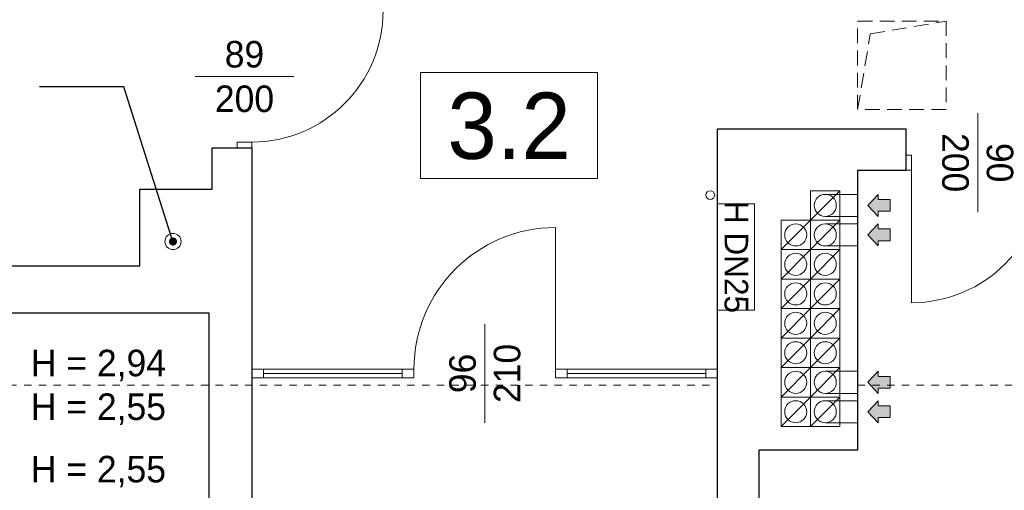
# Model space of a CAD drawing. Extents: x -251948 to -68259, y 37284 to 119967.
# Tile 29 of 41: x -101314 to -94634, y 52251 to 55444. Entities that reach past the tile are written whole.
import ezdxf

# ---------------------------------------------------------------- set-up
doc = ezdxf.new("R2010")
doc.units = 0
doc.header["$MEASUREMENT"] = 0
doc.linetypes.add('Hidden Line', pattern=[100, 50, -50])
doc.linetypes.add('Krawędzie ukryte', pattern=[150, 100, -50])
for name, color, linetype, lineweight in [('Arch opisy_Nr_Pióra__1', 7, 'Continuous', 25), ('Arch opisy_Nr_Pióra__21', 7, 'Continuous', 13), ('INWENT DACH_Nr_Pióra__21', 7, 'Continuous', 13), ('Inwent kominy_Nr_Pióra__21', 7, 'Continuous', 13), ('INWENT OPISY_Nr_Pióra__20', 1, 'Continuous', 20), ('INWENT OPISY_Nr_Pióra__21', 7, 'Continuous', 13), ('INWENT wyposarzenie_Nr_Pióra__21', 7, 'Continuous', 13), ('INWENT. DRZWI_Nr_Pióra__21', 7, 'Continuous', 13), ('INWENT. OKNA_Nr_Pióra__21', 7, 'Continuous', 13), ('INWENT.ŚCIANY_Nr_Pióra__1', 7, 'Continuous', 25)]:
    doc.layers.add(name, color=color, linetype=linetype, lineweight=lineweight)
doc.layers.add('Insalacje WODA ZIMNA_Nr_Pióra__25', color=7, linetype='Continuous', lineweight=15, true_color=0x40a5ff)
doc.layers.add('INWENT kanalizacja_Nr_Pióra__118', color=7, linetype='Continuous', lineweight=13, true_color=0x573938)
doc.styles.add('GENERATED_STYLE_4', font='txt')
doc.styles.add('GENERATED_STYLE_5', font='txt')
doc.dimstyles.new('GENERATED_STYLE__1', dxfattribs={"dimtxt": 0.18, "dimasz": 109.44, "dimexe": 0.18, "dimexo": 0.0625, "dimgap": 0.09, "dimtad": 0, "dimtih": 1, "dimtoh": 1, "dimdec": 4, "dimzin": 0, "dimdsep": 46, "dimcen": 0.09, "dimadec": 0, "dimazin": 0, "dimtfac": 1, "dimtdec": 4, "dimtmove": 0, "dimatfit": 3, "dimldrblk": 'ARROWHEAD_11', "dimfxl": 1, "dimtolj": 1, "dimtzin": 0, "dimarcsym": 0})

# ---------------------------------------------------------------- blocks, each defined once
blk = doc.blocks.new('ARROWHEAD_11')
at = {"color": 0, "linetype": 'Continuous', "lineweight": 0}
blk.add_line((0, 0), (-1, 0), dxfattribs=at)
at = {"color": 0, "linetype": 'Continuous', "lineweight": 0, "const_width": 0.25, "flags": 128}
blk.add_lwpolyline([(-0.125, 0, 1), (0.125, 0, 1)], format="xyb", close=True, dxfattribs=at)

msp = doc.modelspace()

# ---------------------------------------------------------------- hatches: boundary and pattern name
at = {"layer": 'Inwent kominy_Nr_Pióra__21', "linetype": 'Continuous'}
for points in [[(-95488.74, 54108.6), (-95488.74, 54143.6), (-95408.74, 54143.6), (-95408.74, 54223.6), (-95488.74, 54223.6), (-95488.74, 54258.6), (-95558.74, 54183.6)], [(-95488.74, 53908.6), (-95488.74, 53943.6), (-95408.74, 53943.6), (-95408.74, 54023.6), (-95488.74, 54023.6), (-95488.74, 54058.6), (-95558.74, 53983.6)], [(-95488.74, 52908.6), (-95488.74, 52943.6), (-95408.74, 52943.6), (-95408.74, 53023.6), (-95488.74, 53023.6), (-95488.74, 53058.6), (-95558.74, 52983.6)], [(-95488.74, 52708.6), (-95488.74, 52743.6), (-95408.74, 52743.6), (-95408.74, 52823.6), (-95488.74, 52823.6), (-95488.74, 52858.6), (-95558.74, 52783.6)]]:
    msp.add_hatch(color=256, dxfattribs=at).paths.add_polyline_path(points, flags=0)

# ---------------------------------------------------------------- linework, layer by layer
at = {"layer": 'Arch opisy_Nr_Pióra__21', "linetype": 'Continuous'}
for p, q in [((-97393.68, 55085.37), (-98593.68, 55085.37)), ((-98593.68, 55085.37), (-98593.68, 54365.37)), ((-97393.68, 54365.37), (-97393.68, 55085.37)), ((-98593.68, 54365.37), (-97393.68, 54365.37))]:
    msp.add_line(p, q, dxfattribs=at)
at = {"layer": 'Insalacje WODA ZIMNA_Nr_Pióra__25', "linetype": 'Continuous'}
msp.add_circle((-96628.74, 54253.6), 30, dxfattribs=at)
at = {"layer": 'INWENT DACH_Nr_Pióra__21', "linetype": 'Hidden Line'}
for p, q in [((-123484.28, 52963.6), (-96578.74, 52963.6)), ((-95628.74, 52963.6), (-88108.74, 52963.6))]:
    msp.add_line(p, q, dxfattribs=at)
at = {"layer": 'INWENT kanalizacja_Nr_Pióra__118', "linetype": 'Continuous'}
msp.add_circle((-100273.74, 53938.6), 55, dxfattribs=at)
at = {"layer": 'Inwent kominy_Nr_Pióra__21', "linetype": 'Continuous'}
for p, q in [((-95948.74, 54083.6), (-95748.74, 54283.6)), ((-95948.74, 54283.6), (-95748.74, 54283.6)), ((-95948.74, 54083.6), (-95948.74, 54283.6)), ((-95848.74, 54258.6), (-95628.74, 54258.6)), ((-95748.74, 54283.6), (-95748.74, 54083.6)), ((-95558.74, 54183.6), (-95488.74, 54258.6)), ((-95488.74, 54223.6), (-95488.74, 54258.6)), ((-95558.74, 54183.6), (-95488.74, 54108.6)), ((-95408.74, 54223.6), (-95488.74, 54223.6)), ((-95408.74, 54143.6), (-95408.74, 54223.6)), ((-95848.74, 54108.6), (-95628.74, 54108.6)), ((-95488.74, 54143.6), (-95488.74, 54108.6)), ((-95488.74, 54143.6), (-95408.74, 54143.6)), ((-96148.74, 53883.6), (-96148.74, 54083.6)), ((-96148.74, 54083.6), (-95948.74, 54083.6)), ((-96148.74, 53883.6), (-95948.74, 54083.6)), ((-95948.74, 54083.6), (-95948.74, 53883.6)), ((-95948.74, 53883.6), (-95748.74, 54083.6)), ((-95948.74, 54083.6), (-95748.74, 54083.6)), ((-95948.74, 53883.6), (-95948.74, 54083.6)), ((-95748.74, 54083.6), (-95948.74, 54083.6)), ((-95848.74, 54058.6), (-95628.74, 54058.6)), ((-95748.74, 54083.6), (-95748.74, 53883.6)), ((-95558.74, 53983.6), (-95488.74, 54058.6)), ((-95488.74, 54023.6), (-95488.74, 54058.6)), ((-95558.74, 53983.6), (-95488.74, 53908.6)), ((-95408.74, 54023.6), (-95488.74, 54023.6)), ((-95408.74, 53943.6), (-95408.74, 54023.6)), ((-95848.74, 53908.6), (-95628.74, 53908.6)), ((-95488.74, 53943.6), (-95488.74, 53908.6)), ((-95488.74, 53943.6), (-95408.74, 53943.6)), ((-96148.74, 53683.6), (-96148.74, 53883.6)), ((-96148.74, 53883.6), (-95948.74, 53883.6)), ((-96148.74, 53683.6), (-95948.74, 53883.6)), ((-95948.74, 53883.6), (-96148.74, 53883.6)), ((-95948.74, 53883.6), (-95948.74, 53683.6)), ((-95948.74, 53683.6), (-95948.74, 53883.6)), ((-95948.74, 53883.6), (-95748.74, 53883.6)), ((-95948.74, 53683.6), (-95748.74, 53883.6)), ((-95748.74, 53883.6), (-95948.74, 53883.6)), ((-95748.74, 53883.6), (-95748.74, 53683.6)), ((-95948.74, 53683.6), (-96148.74, 53683.6)), ((-96148.74, 53483.6), (-96148.74, 53683.6)), ((-96148.74, 53683.6), (-95948.74, 53683.6)), ((-96148.74, 53483.6), (-95948.74, 53683.6)), ((-95948.74, 53683.6), (-95948.74, 53483.6)), ((-95748.74, 53683.6), (-95948.74, 53683.6)), ((-95948.74, 53483.6), (-95948.74, 53683.6)), ((-95948.74, 53683.6), (-95748.74, 53683.6)), ((-95948.74, 53483.6), (-95748.74, 53683.6)), ((-95748.74, 53683.6), (-95748.74, 53483.6)), ((-95948.74, 53483.6), (-96148.74, 53483.6)), ((-96148.74, 53283.6), (-96148.74, 53483.6)), ((-96148.74, 53483.6), (-95948.74, 53483.6)), ((-96148.74, 53283.6), (-95948.74, 53483.6)), ((-95948.74, 53483.6), (-95948.74, 53283.6)), ((-95748.74, 53483.6), (-95948.74, 53483.6)), ((-95948.74, 53283.6), (-95948.74, 53483.6)), ((-95948.74, 53483.6), (-95748.74, 53483.6)), ((-95948.74, 53283.6), (-95748.74, 53483.6)), ((-95748.74, 53483.6), (-95748.74, 53283.6)), ((-95948.74, 53283.6), (-96148.74, 53283.6)), ((-96148.74, 53083.6), (-96148.74, 53283.6)), ((-96148.74, 53283.6), (-95948.74, 53283.6)), ((-96148.74, 53083.6), (-95948.74, 53283.6)), ((-95948.74, 53283.6), (-95948.74, 53083.6)), ((-95748.74, 53283.6), (-95948.74, 53283.6)), ((-95948.74, 53083.6), (-95948.74, 53283.6)), ((-95948.74, 53283.6), (-95748.74, 53283.6)), ((-95948.74, 53083.6), (-95748.74, 53283.6)), ((-95748.74, 53283.6), (-95748.74, 53083.6)), ((-95948.74, 53083.6), (-96148.74, 53083.6)), ((-96148.74, 52883.6), (-95948.74, 53083.6)), ((-96148.74, 53083.6), (-95948.74, 53083.6)), ((-96148.74, 52883.6), (-96148.74, 53083.6)), ((-95748.74, 53083.6), (-95948.74, 53083.6)), ((-95948.74, 52883.6), (-95748.74, 53083.6)), ((-95948.74, 53083.6), (-95748.74, 53083.6)), ((-95948.74, 52883.6), (-95948.74, 53083.6)), ((-95948.74, 53083.6), (-95948.74, 52883.6)), ((-95848.74, 53058.6), (-95628.74, 53058.6)), ((-95748.74, 53083.6), (-95748.74, 52883.6)), ((-95558.74, 52983.6), (-95488.74, 53058.6)), ((-95488.74, 53023.6), (-95488.74, 53058.6)), ((-95558.74, 52983.6), (-95488.74, 52908.6)), ((-95408.74, 53023.6), (-95488.74, 53023.6)), ((-95408.74, 52943.6), (-95408.74, 53023.6)), ((-95848.74, 52908.6), (-95628.74, 52908.6)), ((-95488.74, 52943.6), (-95408.74, 52943.6)), ((-95488.74, 52943.6), (-95488.74, 52908.6)), ((-96148.74, 52683.6), (-95948.74, 52883.6)), ((-96148.74, 52883.6), (-95948.74, 52883.6)), ((-96148.74, 52683.6), (-96148.74, 52883.6)), ((-95948.74, 52883.6), (-96148.74, 52883.6)), ((-95948.74, 52683.6), (-95748.74, 52883.6)), ((-95948.74, 52883.6), (-95748.74, 52883.6)), ((-95948.74, 52683.6), (-95948.74, 52883.6)), ((-95748.74, 52883.6), (-95948.74, 52883.6)), ((-95948.74, 52883.6), (-95948.74, 52683.6)), ((-95848.74, 52858.6), (-95628.74, 52858.6)), ((-95748.74, 52883.6), (-95748.74, 52683.6)), ((-95558.74, 52783.6), (-95488.74, 52858.6)), ((-95488.74, 52823.6), (-95488.74, 52858.6)), ((-95558.74, 52783.6), (-95488.74, 52708.6)), ((-95408.74, 52823.6), (-95488.74, 52823.6)), ((-95408.74, 52743.6), (-95408.74, 52823.6)), ((-95848.74, 52708.6), (-95628.74, 52708.6)), ((-95488.74, 52743.6), (-95408.74, 52743.6)), ((-95488.74, 52743.6), (-95488.74, 52708.6)), ((-95948.74, 52683.6), (-96148.74, 52683.6)), ((-95748.74, 52683.6), (-95948.74, 52683.6))]:
    msp.add_line(p, q, dxfattribs=at)
for centre in [(-95848.74, 54183.6), (-96048.74, 53983.6), (-95848.74, 53983.6), (-96048.74, 53783.6), (-95848.74, 53783.6), (-96048.74, 53583.6), (-95848.74, 53583.6), (-96048.74, 53383.6), (-95848.74, 53383.6), (-96048.74, 53183.6), (-95848.74, 53183.6), (-96048.74, 52983.6), (-95848.74, 52983.6), (-96048.74, 52783.6), (-95848.74, 52783.6)]:
    msp.add_circle(centre, 75, dxfattribs=at)
at = {"layer": 'INWENT OPISY_Nr_Pióra__21', "linetype": 'Continuous'}
for p, q in [((-99453.74, 55058.6), (-100123.74, 55058.6)), ((-94813.74, 54808.6), (-94813.74, 54138.6)), ((-98158.74, 52708.6), (-98158.74, 53378.6))]:
    msp.add_line(p, q, dxfattribs=at)
at = {"layer": 'INWENT wyposarzenie_Nr_Pióra__21', "linetype": 'Continuous'}
for p, q in [((-96578.74, 54193.6), (-96328.74, 54193.6)), ((-96578.74, 53473.6), (-96578.74, 54193.6)), ((-96328.74, 53473.6), (-96328.74, 54193.6)), ((-96578.74, 53473.6), (-96328.74, 53473.6))]:
    msp.add_line(p, q, dxfattribs=at)
at = {"layer": 'INWENT. DRZWI_Nr_Pióra__21', "linetype": 'Continuous'}
for p, q in [((-99738.74, 54613.6), (-99838.74, 54613.6)), ((-99838.74, 54613.6), (-99838.74, 54573.6)), ((-99738.74, 54613.6), (-99738.74, 54573.6)), ((-95263.74, 54523.6), (-95298.74, 54523.6)), ((-95263.74, 54523.6), (-95263.74, 54423.6)), ((-95263.74, 54423.6), (-95298.74, 54423.6)), ((-95263.74, 54423.6), (-95263.74, 53523.6)), ((-97678.74, 53073.6), (-97678.74, 54033.6)), ((-98638.74, 53073.6), (-99738.74, 53073.6)), ((-99658.74, 53073.6), (-99658.74, 53013.6)), ((-99658.74, 53043.6), (-98718.74, 53043.6)), ((-98718.74, 53073.6), (-98718.74, 53013.6)), ((-98638.74, 53073.6), (-98638.74, 53013.6)), ((-96578.74, 53073.6), (-97678.74, 53073.6)), ((-97678.74, 53073.6), (-97678.74, 53013.6)), ((-97598.74, 53073.6), (-97598.74, 53013.6)), ((-96658.74, 53043.6), (-97598.74, 53043.6)), ((-96658.74, 53073.6), (-96658.74, 53013.6)), ((-98638.74, 53013.6), (-99738.74, 53013.6)), ((-96578.74, 53013.6), (-97678.74, 53013.6))]:
    msp.add_line(p, q, dxfattribs=at)
for centre, radius, start, end in [((-99738.74, 55503.6), 890, 270, 0), ((-95263.74, 54423.6), 900, 270, 0), ((-97678.74, 53073.6), 960, 90, 180)]:
    msp.add_arc(centre, radius, start, end, dxfattribs=at)
at = {"layer": 'INWENT. OKNA_Nr_Pióra__21', "linetype": 'Krawędzie ukryte'}
for p, q in [((-95628.74, 54833.6), (-95628.74, 55433.6)), ((-95628.74, 55433.6), (-95028.74, 55433.6)), ((-95542.86, 55347.73), (-95028.74, 55433.6)), ((-95028.74, 55433.6), (-95028.74, 54833.6)), ((-95628.74, 54833.6), (-95542.86, 55347.73)), ((-95028.74, 54833.6), (-95628.74, 54833.6))]:
    msp.add_line(p, q, dxfattribs=at)
at = {"layer": 'INWENT.ŚCIANY_Nr_Pióra__1', "linetype": 'Continuous'}
for p, q in [((-96578.74, 54703.6), (-95298.74, 54703.6)), ((-96578.74, 49968.6), (-96578.74, 54703.6)), ((-95298.74, 54423.6), (-95298.74, 54703.6)), ((-100008.74, 54293.6), (-100008.74, 54573.6)), ((-100008.74, 54573.6), (-99738.74, 54573.6)), ((-99738.74, 54573.6), (-99738.74, 51963.6)), ((-95628.74, 54423.6), (-95628.74, 52523.6)), ((-95628.74, 54423.6), (-95298.74, 54423.6)), ((-100498.74, 53773.6), (-100498.74, 54293.6)), ((-100498.74, 54293.6), (-100008.74, 54293.6)), ((-106568.74, 53773.6), (-100498.74, 53773.6)), ((-100028.74, 53453.6), (-106628.74, 53453.6)), ((-100028.74, 51963.6), (-100028.74, 53453.6)), ((-95628.74, 52523.6), (-96298.74, 52523.6)), ((-96298.74, 52523.6), (-96298.74, 49968.6))]:
    msp.add_line(p, q, dxfattribs=at)

# ---------------------------------------------------------------- texts
at = {"layer": 'Arch opisy_Nr_Pióra__1', "linetype": 'Continuous', "insert": (-97993.68, 54492.75), "char_height": 450, "attachment_point": 8, "style": 'GENERATED_STYLE_4'}
msp.add_mtext('{3.2}', dxfattribs=at)
at = {"layer": 'INWENT OPISY_Nr_Pióra__20', "linetype": 'Continuous', "insert": (-96371.44, 53833.6), "char_height": 160, "attachment_point": 2, "rotation": 270, "style": 'GENERATED_STYLE_5'}
msp.add_mtext('{H DN25}', dxfattribs=at)
at = {"layer": 'INWENT OPISY_Nr_Pióra__21', "linetype": 'Continuous', "insert": (-99788.74, 55299.42), "char_height": 180, "width": 1346.3341, "attachment_point": 2, "line_spacing_factor": 1.007146, "style": 'GENERATED_STYLE_5'}
msp.add_mtext('{89\\P200}', dxfattribs=at)
at = {"layer": 'INWENT OPISY_Nr_Pióra__21', "linetype": 'Continuous', "char_height": 180, "width": 1346.3341, "attachment_point": 2, "line_spacing_factor": 1.007146, "style": 'GENERATED_STYLE_5'}
for s, insert, rotation in [('{90\\P200}', (-94572.92, 54473.6), 270), ('{96\\P210}', (-98399.56, 53043.6), 90)]:
    msp.add_mtext(s, dxfattribs=dict(at, insert=insert, rotation=rotation))
at = {"layer": 'INWENT OPISY_Nr_Pióra__21', "linetype": 'Continuous', "char_height": 180, "attachment_point": 2, "style": 'GENERATED_STYLE_5'}
for s, insert in [('{H = 2,94}', (-100779.42, 53204.42)), ('{H = 2,55}', (-100779.42, 52907.95)), ('{H = 2,55}', (-100779.42, 52484.42))]:
    msp.add_mtext(s, dxfattribs=dict(at, insert=insert))

# ---------------------------------------------------------------- leaders
at = {"layer": 'INWENT OPISY_Nr_Pióra__21', "linetype": 'Continuous', "annotation_type": 0, "has_hookline": 1, "hookline_direction": 1, "text_width": 1337.14}
msp.add_leader([(-100273.74, 53938.6), (-100607.14, 54987.3), (-101180.14, 54987.3)], dimstyle='GENERATED_STYLE__1', dxfattribs=at)

doc.saveas('drawing.dxf')
